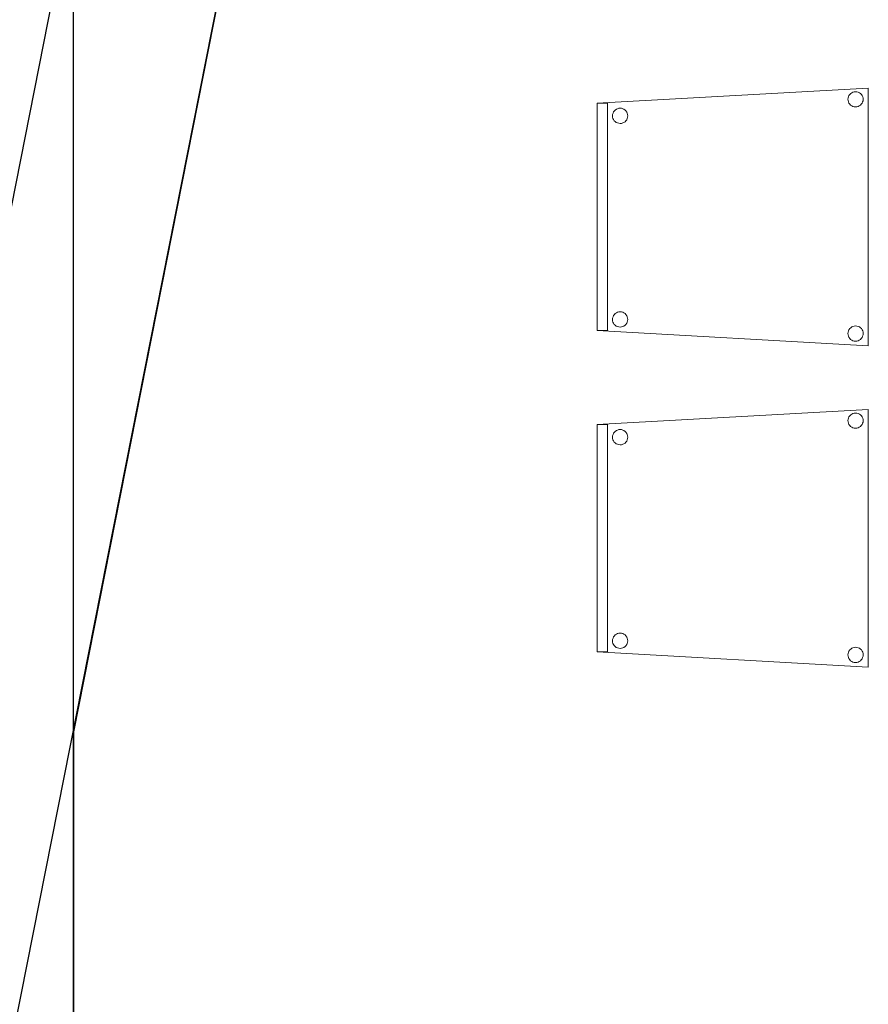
# Model space of a CAD drawing. Header units: metres. Extents: x 391.1 to 427.5, y 12.8 to 28.4.
# Tile 25 of 44: x 399.1 to 400.7, y 18.2 to 20.1. Entities that reach past the tile are written whole.
import ezdxf

# ---------------------------------------------------------------- set-up
doc = ezdxf.new("R2010")
doc.units = ezdxf.units.M
doc.layers.add('01_SUELOS', color=7, linetype='Continuous', lineweight=25, true_color=0x007f00)
for name, color, linetype, lineweight in [('02_MOBILIARIO', 7, 'Continuous', 18), ('A-DETL-____-MBND', 7, 'Continuous', 18), ('A-WALL-____-MCUT', 7, 'Continuous', 25), ('A-WALL-____-OTLN', 7, 'Continuous', 25)]:
    doc.layers.add(name, color=color, linetype=linetype, lineweight=lineweight)

# ---------------------------------------------------------------- blocks, each defined once
blk = doc.blocks.new('Family - Evans PA-152013-02_FON_P0A')
at = {"layer": 'A-WALL-____-MCUT', "color": 253, "true_color": 0xaaaaaa}
for p, q in [((2.1178, 10.7049), (0, 0)), ((0.3262, 0), (2.4243, 10.6052))]:
    blk.add_line(p, q, dxfattribs=at)
at = {"layer": 'A-WALL-____-OTLN', "color": 253, "true_color": 0xaaaaaa}
for p, q in [((2.1178, 10.7049), (0, 0)), ((0.3262, 0), (2.4243, 10.6052))]:
    blk.add_line(p, q, dxfattribs=at)
blk = doc.blocks.new('Family - Cadira confident_PA-152024-02_FON_P0A')
at = {"layer": 'A-DETL-____-MBND', "color": 253, "true_color": 0xaaaaaa}
for p, q in [((0, 0.4765), (0.5326, 0.5065)), ((0.5326, 0.5065), (0, 0.4765)), ((0.5326, 0.5065), (0.5326, 0)), ((0.5326, 0), (0.5326, 0.5065)), ((0.4926, 0.4843), (0.4928, 0.4869)), ((0.4928, 0.4869), (0.4926, 0.4843)), ((0.4928, 0.4817), (0.4926, 0.4843)), ((0.4926, 0.4843), (0.4928, 0.4817)), ((0.4928, 0.4869), (0.4935, 0.4894)), ((0.4935, 0.4894), (0.4928, 0.4869)), ((0.4935, 0.4894), (0.4946, 0.4918)), ((0.4946, 0.4918), (0.4935, 0.4894)), ((0.4946, 0.4918), (0.4961, 0.4939)), ((0.4961, 0.4939), (0.4946, 0.4918)), ((0.4961, 0.4939), (0.498, 0.4957)), ((0.498, 0.4957), (0.4961, 0.4939)), ((0.498, 0.4957), (0.5001, 0.4972)), ((0.5001, 0.4972), (0.498, 0.4957)), ((0.5001, 0.4972), (0.5025, 0.4983)), ((0.5025, 0.4983), (0.5001, 0.4972)), ((0.5025, 0.4983), (0.505, 0.4989)), ((0.505, 0.4989), (0.5025, 0.4983)), ((0.505, 0.4989), (0.5076, 0.4992)), ((0.5076, 0.4992), (0.505, 0.4989)), ((0.5076, 0.4992), (0.5102, 0.4989)), ((0.5102, 0.4989), (0.5076, 0.4992)), ((0.5102, 0.4989), (0.5127, 0.4982)), ((0.5127, 0.4982), (0.5102, 0.4989)), ((0.5127, 0.4982), (0.515, 0.4971)), ((0.515, 0.4971), (0.5127, 0.4982)), ((0.515, 0.4971), (0.5172, 0.4956)), ((0.5172, 0.4956), (0.515, 0.4971)), ((0.5172, 0.4956), (0.519, 0.4938)), ((0.519, 0.4938), (0.5172, 0.4956)), ((0.519, 0.4938), (0.5205, 0.4916)), ((0.5205, 0.4916), (0.519, 0.4938)), ((0.5205, 0.4916), (0.5216, 0.4893)), ((0.5216, 0.4893), (0.5205, 0.4916)), ((0.5216, 0.4893), (0.5222, 0.4868)), ((0.5222, 0.4868), (0.5216, 0.4893)), ((0.5222, 0.4868), (0.5224, 0.4842)), ((0.5224, 0.4842), (0.5222, 0.4868)), ((0.5224, 0.4842), (0.5222, 0.4816)), ((0.5222, 0.4816), (0.5224, 0.4842)), ((0, 0.4765), (0.02, 0.4765)), ((0, 0.03), (0, 0.4765)), ((0.02, 0.4765), (0, 0.4765)), ((0, 0.4765), (0, 0.03)), ((0, 0.03), (0, 0.4765)), ((0, 0.4765), (0, 0.03)), ((0.02, 0.4765), (0.02, 0.03)), ((0.02, 0.03), (0.02, 0.4765)), ((0.0356, 0.4633), (0.0377, 0.4648)), ((0.0377, 0.4648), (0.0356, 0.4633)), ((0.0377, 0.4648), (0.0401, 0.4659)), ((0.0401, 0.4659), (0.0377, 0.4648)), ((0.0401, 0.4659), (0.0426, 0.4666)), ((0.0426, 0.4666), (0.0401, 0.4659)), ((0.0426, 0.4666), (0.0452, 0.4668)), ((0.0452, 0.4668), (0.0426, 0.4666)), ((0.0452, 0.4668), (0.0478, 0.4666)), ((0.0478, 0.4666), (0.0452, 0.4668)), ((0.0478, 0.4666), (0.0503, 0.4659)), ((0.0503, 0.4659), (0.0478, 0.4666)), ((0.0503, 0.4659), (0.0526, 0.4648)), ((0.0526, 0.4648), (0.0503, 0.4659)), ((0.0526, 0.4648), (0.0548, 0.4633)), ((0.0548, 0.4633), (0.0526, 0.4648)), ((0.4935, 0.4792), (0.4928, 0.4817)), ((0.4928, 0.4817), (0.4935, 0.4792)), ((0.4945, 0.4768), (0.4935, 0.4792)), ((0.4935, 0.4792), (0.4945, 0.4768)), ((0.496, 0.4747), (0.4945, 0.4768)), ((0.4945, 0.4768), (0.496, 0.4747)), ((0.4979, 0.4728), (0.496, 0.4747)), ((0.496, 0.4747), (0.4979, 0.4728)), ((0.5, 0.4713), (0.4979, 0.4728)), ((0.4979, 0.4728), (0.5, 0.4713)), ((0.5023, 0.4702), (0.5, 0.4713)), ((0.5, 0.4713), (0.5023, 0.4702)), ((0.5049, 0.4695), (0.5023, 0.4702)), ((0.5023, 0.4702), (0.5049, 0.4695)), ((0.5074, 0.4693), (0.5049, 0.4695)), ((0.5049, 0.4695), (0.5074, 0.4693)), ((0.51, 0.4695), (0.5074, 0.4693)), ((0.5074, 0.4693), (0.51, 0.4695)), ((0.5126, 0.4702), (0.51, 0.4695)), ((0.51, 0.4695), (0.5126, 0.4702)), ((0.5149, 0.4713), (0.5126, 0.4702)), ((0.5126, 0.4702), (0.5149, 0.4713)), ((0.5171, 0.4727), (0.5149, 0.4713)), ((0.5149, 0.4713), (0.5171, 0.4727)), ((0.5189, 0.4746), (0.5171, 0.4727)), ((0.5171, 0.4727), (0.5189, 0.4746)), ((0.5204, 0.4767), (0.5189, 0.4746)), ((0.5189, 0.4746), (0.5204, 0.4767)), ((0.5215, 0.4791), (0.5204, 0.4767)), ((0.5204, 0.4767), (0.5215, 0.4791)), ((0.5222, 0.4816), (0.5215, 0.4791)), ((0.5215, 0.4791), (0.5222, 0.4816)), ((0.0302, 0.4519), (0.0304, 0.4545)), ((0.0304, 0.4545), (0.0302, 0.4519)), ((0.0304, 0.4493), (0.0302, 0.4519)), ((0.0302, 0.4519), (0.0304, 0.4493)), ((0.0304, 0.4545), (0.0311, 0.457)), ((0.0311, 0.457), (0.0304, 0.4545)), ((0.031, 0.4468), (0.0304, 0.4493)), ((0.0304, 0.4493), (0.031, 0.4468)), ((0.0321, 0.4445), (0.031, 0.4468)), ((0.031, 0.4468), (0.0321, 0.4445)), ((0.0311, 0.457), (0.0322, 0.4594)), ((0.0322, 0.4594), (0.0311, 0.457)), ((0.0322, 0.4594), (0.0337, 0.4615)), ((0.0337, 0.4615), (0.0322, 0.4594)), ((0.0337, 0.4615), (0.0356, 0.4633)), ((0.0356, 0.4633), (0.0337, 0.4615)), ((0.0548, 0.4633), (0.0566, 0.4614)), ((0.0566, 0.4614), (0.0548, 0.4633)), ((0.0566, 0.4614), (0.0581, 0.4593)), ((0.0581, 0.4593), (0.0566, 0.4614)), ((0.0591, 0.4467), (0.058, 0.4443)), ((0.058, 0.4443), (0.0591, 0.4467)), ((0.0581, 0.4593), (0.0592, 0.4569)), ((0.0592, 0.4569), (0.0581, 0.4593)), ((0.0598, 0.4492), (0.0591, 0.4467)), ((0.0591, 0.4467), (0.0598, 0.4492)), ((0.0592, 0.4569), (0.0598, 0.4544)), ((0.0598, 0.4544), (0.0592, 0.4569)), ((0.0598, 0.4544), (0.06, 0.4518)), ((0.06, 0.4518), (0.0598, 0.4544)), ((0.06, 0.4518), (0.0598, 0.4492)), ((0.0598, 0.4492), (0.06, 0.4518)), ((0.0336, 0.4423), (0.0321, 0.4445)), ((0.0321, 0.4445), (0.0336, 0.4423)), ((0.0355, 0.4405), (0.0336, 0.4423)), ((0.0336, 0.4423), (0.0355, 0.4405)), ((0.0376, 0.439), (0.0355, 0.4405)), ((0.0355, 0.4405), (0.0376, 0.439)), ((0.0399, 0.4378), (0.0376, 0.439)), ((0.0376, 0.439), (0.0399, 0.4378)), ((0.0424, 0.4372), (0.0399, 0.4378)), ((0.0399, 0.4378), (0.0424, 0.4372)), ((0.045, 0.4369), (0.0424, 0.4372)), ((0.0424, 0.4372), (0.045, 0.4369)), ((0.0476, 0.4371), (0.045, 0.4369)), ((0.045, 0.4369), (0.0476, 0.4371)), ((0.0502, 0.4378), (0.0476, 0.4371)), ((0.0476, 0.4371), (0.0502, 0.4378)), ((0.0525, 0.4389), (0.0502, 0.4378)), ((0.0502, 0.4378), (0.0525, 0.4389)), ((0.0547, 0.4404), (0.0525, 0.4389)), ((0.0525, 0.4389), (0.0547, 0.4404)), ((0.0565, 0.4422), (0.0547, 0.4404)), ((0.0547, 0.4404), (0.0565, 0.4422)), ((0.058, 0.4443), (0.0565, 0.4422)), ((0.0565, 0.4422), (0.058, 0.4443)), ((0.0311, 0.057), (0.0322, 0.0594)), ((0.0322, 0.0594), (0.0311, 0.057)), ((0.0322, 0.0594), (0.0337, 0.0615)), ((0.0337, 0.0615), (0.0322, 0.0594)), ((0.0337, 0.0615), (0.0356, 0.0633)), ((0.0356, 0.0633), (0.0337, 0.0615)), ((0.0356, 0.0633), (0.0377, 0.0648)), ((0.0377, 0.0648), (0.0356, 0.0633)), ((0.0377, 0.0648), (0.0401, 0.0659)), ((0.0401, 0.0659), (0.0377, 0.0648)), ((0.0401, 0.0659), (0.0426, 0.0666)), ((0.0426, 0.0666), (0.0401, 0.0659)), ((0.0426, 0.0666), (0.0452, 0.0668)), ((0.0452, 0.0668), (0.0426, 0.0666)), ((0.0452, 0.0668), (0.0478, 0.0666)), ((0.0478, 0.0666), (0.0452, 0.0668)), ((0.0478, 0.0666), (0.0503, 0.0659)), ((0.0503, 0.0659), (0.0478, 0.0666)), ((0.0503, 0.0659), (0.0526, 0.0648)), ((0.0526, 0.0648), (0.0503, 0.0659)), ((0.0526, 0.0648), (0.0548, 0.0633)), ((0.0548, 0.0633), (0.0526, 0.0648)), ((0.0548, 0.0633), (0.0566, 0.0614)), ((0.0566, 0.0614), (0.0548, 0.0633)), ((0.0566, 0.0614), (0.0581, 0.0593)), ((0.0581, 0.0593), (0.0566, 0.0614)), ((0.0581, 0.0593), (0.0592, 0.0569)), ((0.0592, 0.0569), (0.0581, 0.0593)), ((0.0302, 0.0519), (0.0304, 0.0545)), ((0.0304, 0.0545), (0.0302, 0.0519)), ((0.0304, 0.0493), (0.0302, 0.0519)), ((0.0302, 0.0519), (0.0304, 0.0493)), ((0.0304, 0.0545), (0.0311, 0.057)), ((0.0311, 0.057), (0.0304, 0.0545)), ((0.031, 0.0468), (0.0304, 0.0493)), ((0.0304, 0.0493), (0.031, 0.0468)), ((0.0321, 0.0445), (0.031, 0.0468)), ((0.031, 0.0468), (0.0321, 0.0445)), ((0.0336, 0.0423), (0.0321, 0.0445)), ((0.0321, 0.0445), (0.0336, 0.0423)), ((0.0355, 0.0405), (0.0336, 0.0423)), ((0.0336, 0.0423), (0.0355, 0.0405)), ((0.0376, 0.039), (0.0355, 0.0405)), ((0.0355, 0.0405), (0.0376, 0.039)), ((0.0399, 0.0378), (0.0376, 0.039)), ((0.0376, 0.039), (0.0399, 0.0378)), ((0.0525, 0.0389), (0.0502, 0.0378)), ((0.0502, 0.0378), (0.0525, 0.0389)), ((0.0547, 0.0404), (0.0525, 0.0389)), ((0.0525, 0.0389), (0.0547, 0.0404)), ((0.0565, 0.0422), (0.0547, 0.0404)), ((0.0547, 0.0404), (0.0565, 0.0422)), ((0.058, 0.0443), (0.0565, 0.0422)), ((0.0565, 0.0422), (0.058, 0.0443)), ((0.0591, 0.0467), (0.058, 0.0443)), ((0.058, 0.0443), (0.0591, 0.0467)), ((0.0598, 0.0492), (0.0591, 0.0467)), ((0.0591, 0.0467), (0.0598, 0.0492)), ((0.0592, 0.0569), (0.0598, 0.0544)), ((0.0598, 0.0544), (0.0592, 0.0569)), ((0.0598, 0.0544), (0.06, 0.0518)), ((0.06, 0.0518), (0.0598, 0.0544)), ((0.06, 0.0518), (0.0598, 0.0492)), ((0.0598, 0.0492), (0.06, 0.0518)), ((0.5025, 0.0383), (0.505, 0.0389)), ((0.505, 0.0389), (0.5025, 0.0383)), ((0.505, 0.0389), (0.5076, 0.0392)), ((0.5076, 0.0392), (0.505, 0.0389)), ((0.5076, 0.0392), (0.5102, 0.0389)), ((0.5102, 0.0389), (0.5076, 0.0392)), ((0.5102, 0.0389), (0.5127, 0.0382)), ((0.5127, 0.0382), (0.5102, 0.0389)), ((0.02, 0.03), (0, 0.03)), ((0, 0.03), (0.02, 0.03)), ((0.5326, 0), (0, 0.03)), ((0, 0.03), (0.5326, 0)), ((0.0424, 0.0372), (0.0399, 0.0378)), ((0.0399, 0.0378), (0.0424, 0.0372)), ((0.045, 0.0369), (0.0424, 0.0372)), ((0.0424, 0.0372), (0.045, 0.0369)), ((0.0476, 0.0371), (0.045, 0.0369)), ((0.045, 0.0369), (0.0476, 0.0371)), ((0.0502, 0.0378), (0.0476, 0.0371)), ((0.0476, 0.0371), (0.0502, 0.0378)), ((0.4926, 0.0243), (0.4928, 0.0269)), ((0.4928, 0.0269), (0.4926, 0.0243)), ((0.4928, 0.0217), (0.4926, 0.0243)), ((0.4926, 0.0243), (0.4928, 0.0217)), ((0.4928, 0.0269), (0.4935, 0.0294)), ((0.4935, 0.0294), (0.4928, 0.0269)), ((0.4935, 0.0192), (0.4928, 0.0217)), ((0.4928, 0.0217), (0.4935, 0.0192)), ((0.4935, 0.0294), (0.4946, 0.0318)), ((0.4946, 0.0318), (0.4935, 0.0294)), ((0.4946, 0.0318), (0.4961, 0.0339)), ((0.4961, 0.0339), (0.4946, 0.0318)), ((0.4961, 0.0339), (0.498, 0.0357)), ((0.498, 0.0357), (0.4961, 0.0339)), ((0.498, 0.0357), (0.5001, 0.0372)), ((0.5001, 0.0372), (0.498, 0.0357)), ((0.5001, 0.0372), (0.5025, 0.0383)), ((0.5025, 0.0383), (0.5001, 0.0372)), ((0.5127, 0.0382), (0.515, 0.0371)), ((0.515, 0.0371), (0.5127, 0.0382)), ((0.515, 0.0371), (0.5172, 0.0356)), ((0.5172, 0.0356), (0.515, 0.0371)), ((0.5172, 0.0356), (0.519, 0.0338)), ((0.519, 0.0338), (0.5172, 0.0356)), ((0.519, 0.0338), (0.5205, 0.0316)), ((0.5205, 0.0316), (0.519, 0.0338)), ((0.5205, 0.0316), (0.5216, 0.0293)), ((0.5216, 0.0293), (0.5205, 0.0316)), ((0.5222, 0.0216), (0.5215, 0.0191)), ((0.5215, 0.0191), (0.5222, 0.0216)), ((0.5216, 0.0293), (0.5222, 0.0268)), ((0.5222, 0.0268), (0.5216, 0.0293)), ((0.5222, 0.0268), (0.5224, 0.0242)), ((0.5224, 0.0242), (0.5222, 0.0268)), ((0.5224, 0.0242), (0.5222, 0.0216)), ((0.5222, 0.0216), (0.5224, 0.0242)), ((0.4945, 0.0168), (0.4935, 0.0192)), ((0.4935, 0.0192), (0.4945, 0.0168)), ((0.496, 0.0147), (0.4945, 0.0168)), ((0.4945, 0.0168), (0.496, 0.0147)), ((0.4979, 0.0128), (0.496, 0.0147)), ((0.496, 0.0147), (0.4979, 0.0128)), ((0.5, 0.0113), (0.4979, 0.0128)), ((0.4979, 0.0128), (0.5, 0.0113)), ((0.5023, 0.0102), (0.5, 0.0113)), ((0.5, 0.0113), (0.5023, 0.0102)), ((0.5049, 0.0095), (0.5023, 0.0102)), ((0.5023, 0.0102), (0.5049, 0.0095)), ((0.5074, 0.0093), (0.5049, 0.0095)), ((0.5049, 0.0095), (0.5074, 0.0093)), ((0.51, 0.0095), (0.5074, 0.0093)), ((0.5074, 0.0093), (0.51, 0.0095)), ((0.5126, 0.0102), (0.51, 0.0095)), ((0.51, 0.0095), (0.5126, 0.0102)), ((0.5149, 0.0113), (0.5126, 0.0102)), ((0.5126, 0.0102), (0.5149, 0.0113)), ((0.5171, 0.0127), (0.5149, 0.0113)), ((0.5149, 0.0113), (0.5171, 0.0127)), ((0.5189, 0.0146), (0.5171, 0.0127)), ((0.5171, 0.0127), (0.5189, 0.0146)), ((0.5204, 0.0167), (0.5189, 0.0146)), ((0.5189, 0.0146), (0.5204, 0.0167)), ((0.5215, 0.0191), (0.5204, 0.0167)), ((0.5204, 0.0167), (0.5215, 0.0191))]:
    blk.add_line(p, q, dxfattribs=at)
blk = doc.blocks.new('Family - Cadira confident_PA-152056-02_FON_P0A')
at = {"layer": 'A-DETL-____-MBND', "color": 253, "true_color": 0xaaaaaa}
for p, q in [((0, 0.4765), (0.5326, 0.5065)), ((0.5326, 0.5065), (0, 0.4765)), ((0.5326, 0.5065), (0.5326, 0)), ((0.5326, 0), (0.5326, 0.5065)), ((0.4926, 0.4843), (0.4928, 0.4869)), ((0.4928, 0.4869), (0.4926, 0.4843)), ((0.4928, 0.4817), (0.4926, 0.4843)), ((0.4926, 0.4843), (0.4928, 0.4817)), ((0.4928, 0.4869), (0.4935, 0.4894)), ((0.4935, 0.4894), (0.4928, 0.4869)), ((0.4935, 0.4894), (0.4946, 0.4918)), ((0.4946, 0.4918), (0.4935, 0.4894)), ((0.4946, 0.4918), (0.4961, 0.4939)), ((0.4961, 0.4939), (0.4946, 0.4918)), ((0.4961, 0.4939), (0.498, 0.4957)), ((0.498, 0.4957), (0.4961, 0.4939)), ((0.498, 0.4957), (0.5001, 0.4972)), ((0.5001, 0.4972), (0.498, 0.4957)), ((0.5001, 0.4972), (0.5025, 0.4983)), ((0.5025, 0.4983), (0.5001, 0.4972)), ((0.5025, 0.4983), (0.505, 0.4989)), ((0.505, 0.4989), (0.5025, 0.4983)), ((0.505, 0.4989), (0.5076, 0.4992)), ((0.5076, 0.4992), (0.505, 0.4989)), ((0.5076, 0.4992), (0.5102, 0.4989)), ((0.5102, 0.4989), (0.5076, 0.4992)), ((0.5102, 0.4989), (0.5127, 0.4982)), ((0.5127, 0.4982), (0.5102, 0.4989)), ((0.5127, 0.4982), (0.515, 0.4971)), ((0.515, 0.4971), (0.5127, 0.4982)), ((0.515, 0.4971), (0.5172, 0.4956)), ((0.5172, 0.4956), (0.515, 0.4971)), ((0.5172, 0.4956), (0.519, 0.4938)), ((0.519, 0.4938), (0.5172, 0.4956)), ((0.519, 0.4938), (0.5205, 0.4916)), ((0.5205, 0.4916), (0.519, 0.4938)), ((0.5205, 0.4916), (0.5216, 0.4893)), ((0.5216, 0.4893), (0.5205, 0.4916)), ((0.5216, 0.4893), (0.5222, 0.4868)), ((0.5222, 0.4868), (0.5216, 0.4893)), ((0.5222, 0.4868), (0.5224, 0.4842)), ((0.5224, 0.4842), (0.5222, 0.4868)), ((0.5224, 0.4842), (0.5222, 0.4816)), ((0.5222, 0.4816), (0.5224, 0.4842)), ((0, 0.03), (0, 0.4765)), ((0, 0.4765), (0, 0.03)), ((0, 0.4765), (0.02, 0.4765)), ((0, 0.03), (0, 0.4765)), ((0.02, 0.4765), (0, 0.4765)), ((0, 0.4765), (0, 0.03)), ((0.02, 0.4765), (0.02, 0.03)), ((0.02, 0.03), (0.02, 0.4765)), ((0.0356, 0.4633), (0.0377, 0.4648)), ((0.0377, 0.4648), (0.0356, 0.4633)), ((0.0377, 0.4648), (0.0401, 0.4659)), ((0.0401, 0.4659), (0.0377, 0.4648)), ((0.0401, 0.4659), (0.0426, 0.4666)), ((0.0426, 0.4666), (0.0401, 0.4659)), ((0.0426, 0.4666), (0.0452, 0.4668)), ((0.0452, 0.4668), (0.0426, 0.4666)), ((0.0452, 0.4668), (0.0478, 0.4666)), ((0.0478, 0.4666), (0.0452, 0.4668)), ((0.0478, 0.4666), (0.0503, 0.4659)), ((0.0503, 0.4659), (0.0478, 0.4666)), ((0.0503, 0.4659), (0.0526, 0.4648)), ((0.0526, 0.4648), (0.0503, 0.4659)), ((0.0526, 0.4648), (0.0548, 0.4633)), ((0.0548, 0.4633), (0.0526, 0.4648)), ((0.4935, 0.4792), (0.4928, 0.4817)), ((0.4928, 0.4817), (0.4935, 0.4792)), ((0.4945, 0.4768), (0.4935, 0.4792)), ((0.4935, 0.4792), (0.4945, 0.4768)), ((0.496, 0.4747), (0.4945, 0.4768)), ((0.4945, 0.4768), (0.496, 0.4747)), ((0.4979, 0.4728), (0.496, 0.4747)), ((0.496, 0.4747), (0.4979, 0.4728)), ((0.5, 0.4713), (0.4979, 0.4728)), ((0.4979, 0.4728), (0.5, 0.4713)), ((0.5023, 0.4702), (0.5, 0.4713)), ((0.5, 0.4713), (0.5023, 0.4702)), ((0.5049, 0.4695), (0.5023, 0.4702)), ((0.5023, 0.4702), (0.5049, 0.4695)), ((0.5074, 0.4693), (0.5049, 0.4695)), ((0.5049, 0.4695), (0.5074, 0.4693)), ((0.51, 0.4695), (0.5074, 0.4693)), ((0.5074, 0.4693), (0.51, 0.4695)), ((0.5126, 0.4702), (0.51, 0.4695)), ((0.51, 0.4695), (0.5126, 0.4702)), ((0.5149, 0.4713), (0.5126, 0.4702)), ((0.5126, 0.4702), (0.5149, 0.4713)), ((0.5171, 0.4727), (0.5149, 0.4713)), ((0.5149, 0.4713), (0.5171, 0.4727)), ((0.5189, 0.4746), (0.5171, 0.4727)), ((0.5171, 0.4727), (0.5189, 0.4746)), ((0.5204, 0.4767), (0.5189, 0.4746)), ((0.5189, 0.4746), (0.5204, 0.4767)), ((0.5215, 0.4791), (0.5204, 0.4767)), ((0.5204, 0.4767), (0.5215, 0.4791)), ((0.5222, 0.4816), (0.5215, 0.4791)), ((0.5215, 0.4791), (0.5222, 0.4816)), ((0.0302, 0.4519), (0.0304, 0.4545)), ((0.0304, 0.4545), (0.0302, 0.4519)), ((0.0304, 0.4493), (0.0302, 0.4519)), ((0.0302, 0.4519), (0.0304, 0.4493)), ((0.0304, 0.4545), (0.0311, 0.457)), ((0.0311, 0.457), (0.0304, 0.4545)), ((0.031, 0.4468), (0.0304, 0.4493)), ((0.0304, 0.4493), (0.031, 0.4468)), ((0.0321, 0.4445), (0.031, 0.4468)), ((0.031, 0.4468), (0.0321, 0.4445)), ((0.0311, 0.457), (0.0322, 0.4594)), ((0.0322, 0.4594), (0.0311, 0.457)), ((0.0322, 0.4594), (0.0337, 0.4615)), ((0.0337, 0.4615), (0.0322, 0.4594)), ((0.0337, 0.4615), (0.0356, 0.4633)), ((0.0356, 0.4633), (0.0337, 0.4615)), ((0.0548, 0.4633), (0.0566, 0.4614)), ((0.0566, 0.4614), (0.0548, 0.4633)), ((0.0566, 0.4614), (0.0581, 0.4593)), ((0.0581, 0.4593), (0.0566, 0.4614)), ((0.0591, 0.4467), (0.058, 0.4443)), ((0.058, 0.4443), (0.0591, 0.4467)), ((0.0581, 0.4593), (0.0592, 0.4569)), ((0.0592, 0.4569), (0.0581, 0.4593)), ((0.0598, 0.4492), (0.0591, 0.4467)), ((0.0591, 0.4467), (0.0598, 0.4492)), ((0.0592, 0.4569), (0.0598, 0.4544)), ((0.0598, 0.4544), (0.0592, 0.4569)), ((0.0598, 0.4544), (0.06, 0.4518)), ((0.06, 0.4518), (0.0598, 0.4544)), ((0.06, 0.4518), (0.0598, 0.4492)), ((0.0598, 0.4492), (0.06, 0.4518)), ((0.0336, 0.4423), (0.0321, 0.4445)), ((0.0321, 0.4445), (0.0336, 0.4423)), ((0.0355, 0.4405), (0.0336, 0.4423)), ((0.0336, 0.4423), (0.0355, 0.4405)), ((0.0376, 0.439), (0.0355, 0.4405)), ((0.0355, 0.4405), (0.0376, 0.439)), ((0.0399, 0.4378), (0.0376, 0.439)), ((0.0376, 0.439), (0.0399, 0.4378)), ((0.0424, 0.4372), (0.0399, 0.4378)), ((0.0399, 0.4378), (0.0424, 0.4372)), ((0.045, 0.4369), (0.0424, 0.4372)), ((0.0424, 0.4372), (0.045, 0.4369)), ((0.0476, 0.4371), (0.045, 0.4369)), ((0.045, 0.4369), (0.0476, 0.4371)), ((0.0502, 0.4378), (0.0476, 0.4371)), ((0.0476, 0.4371), (0.0502, 0.4378)), ((0.0525, 0.4389), (0.0502, 0.4378)), ((0.0502, 0.4378), (0.0525, 0.4389)), ((0.0547, 0.4404), (0.0525, 0.4389)), ((0.0525, 0.4389), (0.0547, 0.4404)), ((0.0565, 0.4422), (0.0547, 0.4404)), ((0.0547, 0.4404), (0.0565, 0.4422)), ((0.058, 0.4443), (0.0565, 0.4422)), ((0.0565, 0.4422), (0.058, 0.4443)), ((0.0311, 0.057), (0.0322, 0.0594)), ((0.0322, 0.0594), (0.0311, 0.057)), ((0.0322, 0.0594), (0.0337, 0.0615)), ((0.0337, 0.0615), (0.0322, 0.0594)), ((0.0337, 0.0615), (0.0356, 0.0633)), ((0.0356, 0.0633), (0.0337, 0.0615)), ((0.0356, 0.0633), (0.0377, 0.0648)), ((0.0377, 0.0648), (0.0356, 0.0633)), ((0.0377, 0.0648), (0.0401, 0.0659)), ((0.0401, 0.0659), (0.0377, 0.0648)), ((0.0401, 0.0659), (0.0426, 0.0666)), ((0.0426, 0.0666), (0.0401, 0.0659)), ((0.0426, 0.0666), (0.0452, 0.0668)), ((0.0452, 0.0668), (0.0426, 0.0666)), ((0.0452, 0.0668), (0.0478, 0.0666)), ((0.0478, 0.0666), (0.0452, 0.0668)), ((0.0478, 0.0666), (0.0503, 0.0659)), ((0.0503, 0.0659), (0.0478, 0.0666)), ((0.0503, 0.0659), (0.0526, 0.0648)), ((0.0526, 0.0648), (0.0503, 0.0659)), ((0.0526, 0.0648), (0.0548, 0.0633)), ((0.0548, 0.0633), (0.0526, 0.0648)), ((0.0548, 0.0633), (0.0566, 0.0614)), ((0.0566, 0.0614), (0.0548, 0.0633)), ((0.0566, 0.0614), (0.0581, 0.0593)), ((0.0581, 0.0593), (0.0566, 0.0614)), ((0.0581, 0.0593), (0.0592, 0.0569)), ((0.0592, 0.0569), (0.0581, 0.0593)), ((0.0302, 0.0519), (0.0304, 0.0545)), ((0.0304, 0.0545), (0.0302, 0.0519)), ((0.0304, 0.0493), (0.0302, 0.0519)), ((0.0302, 0.0519), (0.0304, 0.0493)), ((0.0304, 0.0545), (0.0311, 0.057)), ((0.0311, 0.057), (0.0304, 0.0545)), ((0.031, 0.0468), (0.0304, 0.0493)), ((0.0304, 0.0493), (0.031, 0.0468)), ((0.0321, 0.0445), (0.031, 0.0468)), ((0.031, 0.0468), (0.0321, 0.0445)), ((0.0336, 0.0423), (0.0321, 0.0445)), ((0.0321, 0.0445), (0.0336, 0.0423)), ((0.0355, 0.0405), (0.0336, 0.0423)), ((0.0336, 0.0423), (0.0355, 0.0405)), ((0.0376, 0.039), (0.0355, 0.0405)), ((0.0355, 0.0405), (0.0376, 0.039)), ((0.0399, 0.0378), (0.0376, 0.039)), ((0.0376, 0.039), (0.0399, 0.0378)), ((0.0525, 0.0389), (0.0502, 0.0378)), ((0.0502, 0.0378), (0.0525, 0.0389)), ((0.0547, 0.0404), (0.0525, 0.0389)), ((0.0525, 0.0389), (0.0547, 0.0404)), ((0.0565, 0.0422), (0.0547, 0.0404)), ((0.0547, 0.0404), (0.0565, 0.0422)), ((0.058, 0.0443), (0.0565, 0.0422)), ((0.0565, 0.0422), (0.058, 0.0443)), ((0.0591, 0.0467), (0.058, 0.0443)), ((0.058, 0.0443), (0.0591, 0.0467)), ((0.0598, 0.0492), (0.0591, 0.0467)), ((0.0591, 0.0467), (0.0598, 0.0492)), ((0.0592, 0.0569), (0.0598, 0.0544)), ((0.0598, 0.0544), (0.0592, 0.0569)), ((0.0598, 0.0544), (0.06, 0.0518)), ((0.06, 0.0518), (0.0598, 0.0544)), ((0.06, 0.0518), (0.0598, 0.0492)), ((0.0598, 0.0492), (0.06, 0.0518)), ((0.5025, 0.0383), (0.505, 0.0389)), ((0.505, 0.0389), (0.5025, 0.0383)), ((0.505, 0.0389), (0.5076, 0.0392)), ((0.5076, 0.0392), (0.505, 0.0389)), ((0.5076, 0.0392), (0.5102, 0.0389)), ((0.5102, 0.0389), (0.5076, 0.0392)), ((0.5102, 0.0389), (0.5127, 0.0382)), ((0.5127, 0.0382), (0.5102, 0.0389)), ((0.5326, 0), (0, 0.03)), ((0, 0.03), (0.5326, 0)), ((0.02, 0.03), (0, 0.03)), ((0, 0.03), (0.02, 0.03)), ((0.0424, 0.0372), (0.0399, 0.0378)), ((0.0399, 0.0378), (0.0424, 0.0372)), ((0.045, 0.0369), (0.0424, 0.0372)), ((0.0424, 0.0372), (0.045, 0.0369)), ((0.0476, 0.0371), (0.045, 0.0369)), ((0.045, 0.0369), (0.0476, 0.0371)), ((0.0502, 0.0378), (0.0476, 0.0371)), ((0.0476, 0.0371), (0.0502, 0.0378)), ((0.4926, 0.0243), (0.4928, 0.0269)), ((0.4928, 0.0269), (0.4926, 0.0243)), ((0.4928, 0.0217), (0.4926, 0.0243)), ((0.4926, 0.0243), (0.4928, 0.0217)), ((0.4928, 0.0269), (0.4935, 0.0294)), ((0.4935, 0.0294), (0.4928, 0.0269)), ((0.4935, 0.0192), (0.4928, 0.0217)), ((0.4928, 0.0217), (0.4935, 0.0192)), ((0.4935, 0.0294), (0.4946, 0.0318)), ((0.4946, 0.0318), (0.4935, 0.0294)), ((0.4946, 0.0318), (0.4961, 0.0339)), ((0.4961, 0.0339), (0.4946, 0.0318)), ((0.4961, 0.0339), (0.498, 0.0357)), ((0.498, 0.0357), (0.4961, 0.0339)), ((0.498, 0.0357), (0.5001, 0.0372)), ((0.5001, 0.0372), (0.498, 0.0357)), ((0.5001, 0.0372), (0.5025, 0.0383)), ((0.5025, 0.0383), (0.5001, 0.0372)), ((0.5127, 0.0382), (0.515, 0.0371)), ((0.515, 0.0371), (0.5127, 0.0382)), ((0.515, 0.0371), (0.5172, 0.0356)), ((0.5172, 0.0356), (0.515, 0.0371)), ((0.5172, 0.0356), (0.519, 0.0338)), ((0.519, 0.0338), (0.5172, 0.0356)), ((0.519, 0.0338), (0.5205, 0.0316)), ((0.5205, 0.0316), (0.519, 0.0338)), ((0.5205, 0.0316), (0.5216, 0.0293)), ((0.5216, 0.0293), (0.5205, 0.0316)), ((0.5222, 0.0216), (0.5215, 0.0191)), ((0.5215, 0.0191), (0.5222, 0.0216)), ((0.5216, 0.0293), (0.5222, 0.0268)), ((0.5222, 0.0268), (0.5216, 0.0293)), ((0.5222, 0.0268), (0.5224, 0.0242)), ((0.5224, 0.0242), (0.5222, 0.0268)), ((0.5224, 0.0242), (0.5222, 0.0216)), ((0.5222, 0.0216), (0.5224, 0.0242)), ((0.4945, 0.0168), (0.4935, 0.0192)), ((0.4935, 0.0192), (0.4945, 0.0168)), ((0.496, 0.0147), (0.4945, 0.0168)), ((0.4945, 0.0168), (0.496, 0.0147)), ((0.4979, 0.0128), (0.496, 0.0147)), ((0.496, 0.0147), (0.4979, 0.0128)), ((0.5, 0.0113), (0.4979, 0.0128)), ((0.4979, 0.0128), (0.5, 0.0113)), ((0.5023, 0.0102), (0.5, 0.0113)), ((0.5, 0.0113), (0.5023, 0.0102)), ((0.5049, 0.0095), (0.5023, 0.0102)), ((0.5023, 0.0102), (0.5049, 0.0095)), ((0.5074, 0.0093), (0.5049, 0.0095)), ((0.5049, 0.0095), (0.5074, 0.0093)), ((0.51, 0.0095), (0.5074, 0.0093)), ((0.5074, 0.0093), (0.51, 0.0095)), ((0.5126, 0.0102), (0.51, 0.0095)), ((0.51, 0.0095), (0.5126, 0.0102)), ((0.5149, 0.0113), (0.5126, 0.0102)), ((0.5126, 0.0102), (0.5149, 0.0113)), ((0.5171, 0.0127), (0.5149, 0.0113)), ((0.5149, 0.0113), (0.5171, 0.0127)), ((0.5189, 0.0146), (0.5171, 0.0127)), ((0.5171, 0.0127), (0.5189, 0.0146)), ((0.5204, 0.0167), (0.5189, 0.0146)), ((0.5189, 0.0146), (0.5204, 0.0167)), ((0.5215, 0.0191), (0.5204, 0.0167)), ((0.5204, 0.0167), (0.5215, 0.0191))]:
    blk.add_line(p, q, dxfattribs=at)
blk = doc.blocks.new('Family - Evans PA-152152-02_FON_P0A')
at = {"layer": 'A-WALL-____-MCUT', "color": 253, "true_color": 0xaaaaaa}
blk.add_line((0, 0), (15.0232, 0), dxfattribs=at)
at = {"layer": 'A-WALL-____-OTLN', "color": 253, "true_color": 0xaaaaaa}
blk.add_line((0, 0), (15.0232, 0), dxfattribs=at)
at = {"layer": 'A-WALL-____-OTLN', "color": 253, "lineweight": 18, "true_color": 0xaaaaaa}
blk.add_line((0, 0), (15.0232, 0), dxfattribs=at)
blk = doc.blocks.new('Family - LONDR55-XX_ZZ-ARQ-CAA-M3D-Londres55-152611-02_FON_P0A')
at = {"layer": '01_SUELOS', "color": 9, "true_color": 0xaad4aa}
for p, q in [((1.039, 10.7336), (0, 5.4819)), ((0, 5.4819), (1.039, 10.7336)), ((0, 5.4819), (0, 0)), ((0, 0), (0, 5.4819))]:
    blk.add_line(p, q, dxfattribs=at)
blk = doc.blocks.new('LONDR55-XX_ZZ-ARQ-CAA-M3D-Londres55_ifc-1-02_FON_P0A')
at = {"layer": '01_SUELOS', "color": 253, "lineweight": 18, "true_color": 0xaaaaaa}
blk.add_blockref('Family - LONDR55-XX_ZZ-ARQ-CAA-M3D-Londres55-152611-02_FON_P0A', (399.1772, 13.2406), dxfattribs=at)
at = {"layer": '02_MOBILIARIO', "color": 253, "lineweight": 18, "true_color": 0xaaaaaa}
for name, p in [('Family - Cadira confident_PA-152056-02_FON_P0A', (400.2062, 19.4804)), ('Family - Cadira confident_PA-152024-02_FON_P0A', (400.2062, 18.8492))]:
    blk.add_blockref(name, p, dxfattribs=at)
at = {"layer": 'A-WALL-____-OTLN', "color": 253, "lineweight": 18, "true_color": 0xaaaaaa, "rotation": 90}
blk.add_blockref('Family - Evans PA-152152-02_FON_P0A', (399.1772, 13.2406), dxfattribs=at)
at = {"layer": 'A-WALL-____-OTLN', "color": 253, "lineweight": 18, "true_color": 0xaaaaaa}
blk.add_blockref('Family - Evans PA-152013-02_FON_P0A', (397.7664, 13.2406), dxfattribs=at)

msp = doc.modelspace()

# ---------------------------------------------------------------- block references
at = {"lineweight": 5}
msp.add_blockref('LONDR55-XX_ZZ-ARQ-CAA-M3D-Londres55_ifc-1-02_FON_P0A', (0, 0), dxfattribs=at)

doc.saveas('drawing.dxf')
